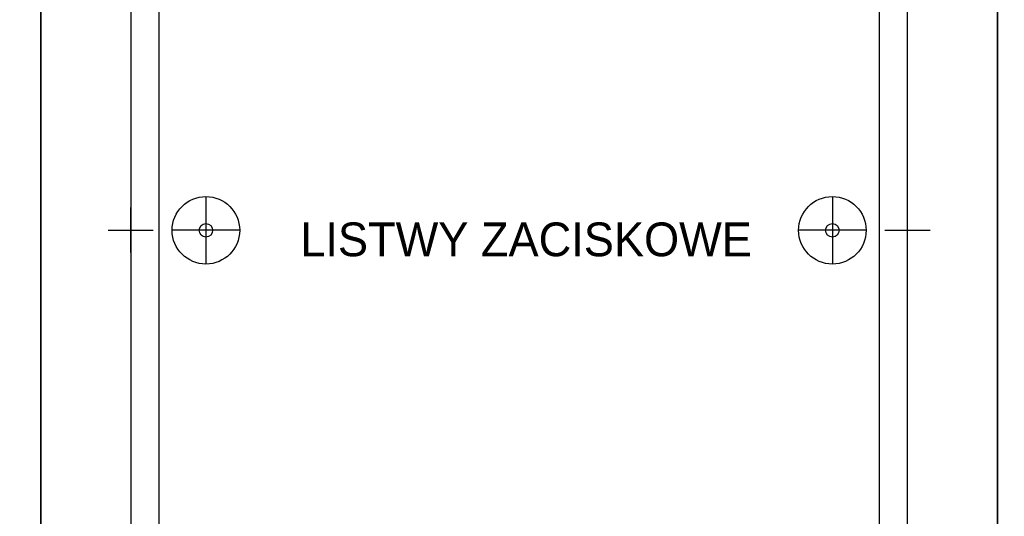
# Model space of a CAD drawing. Header units: millimetres. Extents: x 70863 to 97203, y -18528 to 3008.
# Tile 34 of 122: x 91315 to 91753, y -15634 to -15413. Entities that reach past the tile are written whole.
import ezdxf
from ezdxf.enums import TextEntityAlignment as Align

# ---------------------------------------------------------------- set-up
doc = ezdxf.new("R2010")
doc.units = ezdxf.units.MM
for name, color, linetype, lineweight in [('2DE_OBJ_EATON-Cabinet', 7, 'Continuous', 25), ('2DE_OBJ_EATON-Covers', 7, 'Continuous', 25), ('2DE_TXTMARK', 41, 'Continuous', 18)]:
    doc.layers.add(name, color=color, linetype=linetype, lineweight=lineweight)
doc.layers.add('CP_DETAL_GRID', color=7, linetype='Continuous')
doc.styles.add('CP_ATTR', font='arial.ttf')
doc.styles.get("Standard").update_dxf_attribs({"font": 'arial.ttf'})

# ---------------------------------------------------------------- blocks, each defined once
blk = doc.blocks.new('2de_etn_prod_cac0051_odnnx')
for p, q in [((20.86, 164.87), (20.86, 134.87)), ((299.14, 164.87), (299.14, 134.87)), ((35.86, 149.87), (5.86, 149.87)), ((314.14, 149.87), (284.14, 149.87))]:
    blk.add_line(p, q)
blk.add_lwpolyline([(0, 300), (0, 0), (320, 0), (320, 300)], close=True)
for centre, radius in [((20.86, 149.87), 15), ((299.14, 149.87), 15), ((20.86, 149.87), 3), ((299.14, 149.87), 3)]:
    blk.add_circle(centre, radius)
at = {"linetype": 'ByBlock', "style": 'CP_ATTR', "flags": 9}
for tag in ['MARK3', 'FUNCTION', 'GROUP', 'NUMBER', 'WEIGHT', 'LINK', 'OTHER1', 'IP', 'OTHER2', 'POWER_LOSSES_CAB', 'POWER', 'VOLTAGE', 'CURRENT', 'CHARACTER', 'PRODUCER', 'ORDER-NO', 'PRODUCT-TYPE', 'MARK2', 'ARTICLE', 'NAME']:
    blk.add_attdef(tag, text='', height=0.00005, dxfattribs=at).set_placement((0, 0), align=Align.MIDDLE_LEFT)
at = {"layer": '2DE_TXTMARK', "linetype": 'ByBlock', "style": 'CP_ATTR', "width": 0.8, "flags": 8}
blk.add_attdef('MARK1', text='', height=14, dxfattribs=at).set_placement((290, 295), align=Align.TOP_RIGHT)

msp = doc.modelspace()

# ---------------------------------------------------------------- linework, layer by layer
at = {"layer": '2DE_OBJ_EATON-Cabinet'}
for points in [[(90899.84, -15330.581), (90899.84, -17330.581), (91324.84, -17330.581), (91324.84, -15330.581)], [(91324.84, -15331.421), (91324.84, -17331.421), (91749.84, -17331.421), (91749.84, -15331.421)], [(91749.84, -15331.421), (91749.84, -17331.421), (92349.84, -17331.421), (92349.84, -15331.421)], [(91364.84, -17306.421), (91709.84, -17306.421), (91709.84, -15356.421), (91364.84, -15356.421)]]:
    msp.add_lwpolyline(points, close=True, dxfattribs=at)
at = {"layer": 'CP_DETAL_GRID'}
for p, q in [((91364.84, -15516.421), (91364.84, -15496.421)), ((91709.84, -15516.421), (91709.84, -15496.421)), ((91354.84, -15506.421), (91374.84, -15506.421)), ((91699.84, -15506.421), (91719.84, -15506.421))]:
    msp.add_line(p, q, dxfattribs=at)

# ---------------------------------------------------------------- block references
at = {"layer": '2DE_OBJ_EATON-Covers'}
ref = msp.add_blockref('2de_etn_prod_cac0051_odnnx', (91377.34, -15656.421), dxfattribs=at)
ref.add_attrib('MARK1', 'BPZ-FP-400/300-BL', dxfattribs={"layer": '2DE_TXTMARK', "linetype": 'ByBlock', "height": 14, "style": 'CP_ATTR', "width": 0.9, "flags": 8}).set_placement((91667.34, -15361.421), align=Align.TOP_RIGHT)

# ---------------------------------------------------------------- texts
at = {"insert": (91540.426, -15510.685), "char_height": 15, "width": 567.7816, "attachment_point": 5}
msp.add_mtext('{\\fGoudy Old Style|b0|i0|c0|p18;LISTWY ZACISKOWE}', dxfattribs=at)

doc.saveas('drawing.dxf')
